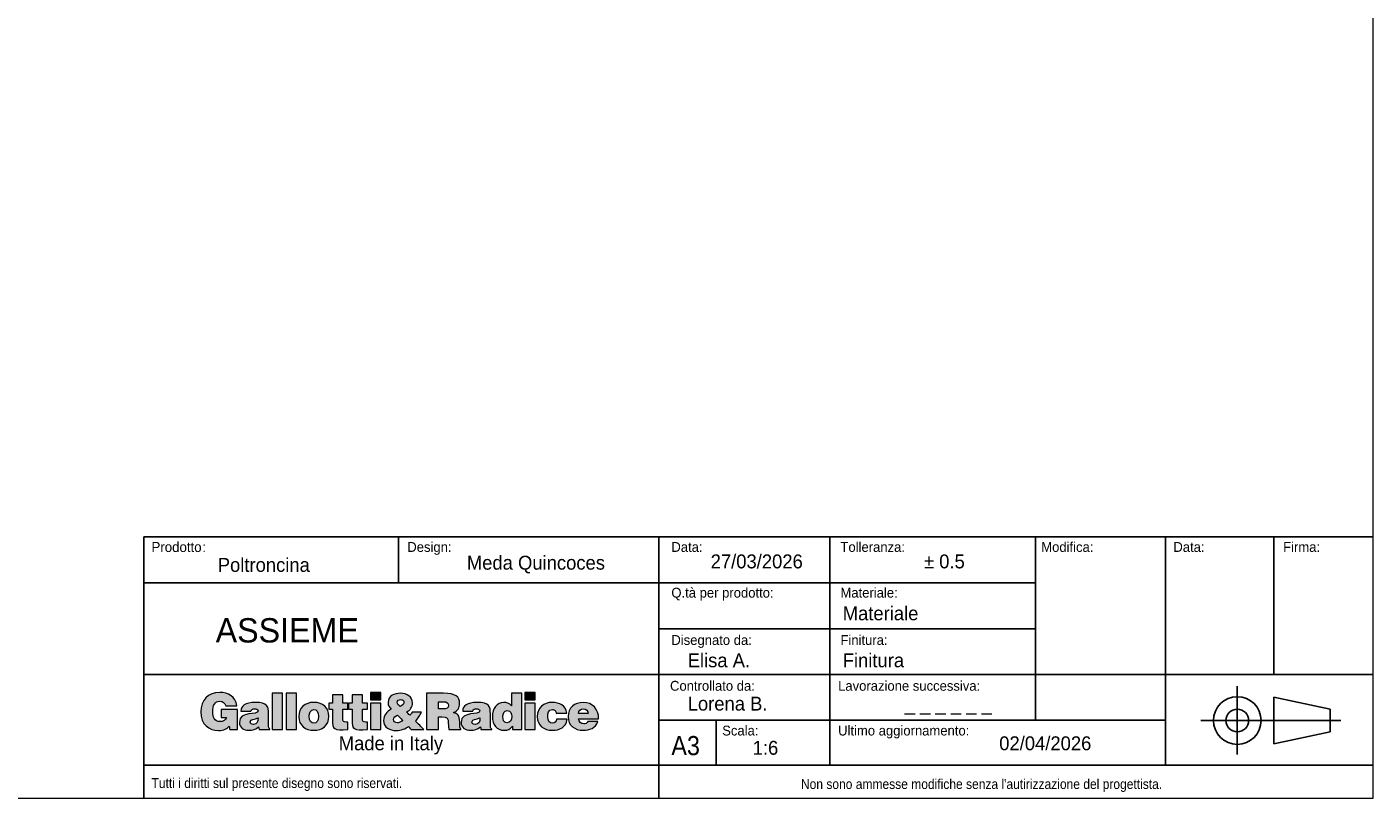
# Model space of a CAD drawing. Header units: millimetres. Extents: x 30 to 2490, y 30 to 1752.
# Tile 2 of 3: x 1260 to 2490, y 30 to 734. Entities that reach past the tile are written whole.
import ezdxf

# ---------------------------------------------------------------- set-up
doc = ezdxf.new("R2010")
doc.units = ezdxf.units.MM
doc.header["$LTSCALE"] = 6
doc.layers.add('ANNOTAZIONI', color=8, linetype='Continuous')
doc.styles.add('SLDTEXTSTYLE1', font='GOTHIC.TTF', dxfattribs={"width": 0.913})
doc.styles.add('SLDTEXTSTYLE2', font='arial.ttf', dxfattribs={"width": 0.948})
doc.styles.add('SLDTEXTSTYLE3', font='arial.ttf', dxfattribs={"width": 0.948})

# ---------------------------------------------------------------- blocks, each defined once
blk = doc.blocks.new('logo_punti di controllo')
at = {"layer": 'ANNOTAZIONI'}
h = blk.add_hatch(color=256, dxfattribs=at)
edge = h.paths.add_edge_path(flags=0)
edge.add_line((169.2, 18.4), (169.2, 64.1))
edge.add_line((169.2, 64.1), (132.1, 64.1))
edge.add_line((132.1, 64.1), (132.1, 46.2))
edge.add_line((132.1, 46.2), (144.1, 46.2))
edge.add_spline(control_points=[(144.1, 46.2), (142.7, 40.5), (135.7, 36.7), (130.2, 36.7), (116.5, 36.7), (112.8, 47.4), (112.8, 59.1), (112.8, 73.7), (117.9, 83.3), (128.6, 83.3), (135.6, 83.3), (140.5, 79.7), (142.5, 72.9)], knot_values=[31.661, 31.661, 31.661, 31.661, 32.661, 32.661, 32.661, 33.661, 33.661, 33.661, 34.661, 34.661, 34.661, 35.661, 35.661, 35.661, 35.661], weights=[1, 1, 1, 1, 1, 1, 1, 1, 1, 1, 1, 1, 1], degree=3, periodic=0)
edge.add_line((142.5, 72.9), (168.2, 72.9))
edge.add_spline(control_points=[(168.2, 72.9), (164.9, 93.2), (148.9, 103.6), (129, 103.6), (102.2, 103.6), (85.7, 85.4), (85.7, 59), (85.7, 30.1), (104.6, 16.4), (125.8, 16.4), (138.8, 16.4), (146.3, 21.3), (150.7, 26.5)], knot_values=[47.825, 47.825, 47.825, 47.825, 48.825, 48.825, 48.825, 49.825, 49.825, 49.825, 50.825, 50.825, 50.825, 51.825, 51.825, 51.825, 51.825], weights=[1, 1, 1, 1, 1, 1, 1, 1, 1, 1, 1, 1, 1], degree=3, periodic=0)
edge.add_line((150.7, 26.5), (151.8, 18.4))
edge.add_line((151.8, 18.4), (169.2, 18.4))
for points in [[(272.4, 18.6), (272.4, 101.4), (248.5, 101.4), (248.5, 18.6)], [(304.5, 18.6), (304.5, 101.4), (280.6, 101.4), (280.6, 18.6)], [(473.1, 103.6), (473.1, 86.6), (497, 86.6), (497, 103.6)], [(825.7, 103.6), (825.7, 86.6), (849.6, 86.6), (849.6, 103.6)], [(497, 18.6), (497, 78.9), (473.1, 78.9), (473.1, 18.6)], [(849.6, 18.6), (849.6, 78.9), (825.7, 78.9), (825.7, 18.6)]]:
    blk.add_hatch(color=256, dxfattribs=at).paths.add_polyline_path(points, flags=0)
h = blk.add_hatch(color=256, dxfattribs=at)
edge = h.paths.add_edge_path(flags=0)
edge.add_line((421.4, 18.6), (421.4, 35.7))
edge.add_spline(control_points=[(421.4, 35.7), (420.2, 35.7), (418.9, 35.7), (417.6, 35.7), (411, 35.7), (410.2, 37.7), (410.2, 43.2), (410.2, 50.5), (410.2, 57.8), (410.2, 65.1)], knot_values=[0, 0, 0, 0, 1.792, 1.792, 1.792, 2.792, 2.792, 2.792, 13.111, 13.111, 13.111, 13.111], weights=[1, 1, 1, 1, 1, 1, 1, 1, 1, 1], degree=3, periodic=0)
edge.add_line((410.2, 65.1), (421.7, 65.1))
edge.add_line((421.7, 65.1), (421.7, 78.9))
edge.add_line((421.7, 78.9), (410.2, 78.9))
edge.add_line((410.2, 78.9), (410.2, 97.6))
edge.add_line((410.2, 97.6), (386.6, 97.6))
edge.add_line((386.6, 97.6), (386.6, 78.9))
edge.add_line((386.6, 78.9), (377.8, 78.9))
edge.add_line((377.8, 78.9), (377.8, 65.1))
edge.add_line((377.8, 65.1), (386.3, 65.1))
edge.add_spline(control_points=[(386.3, 65.1), (386.3, 56.7), (386.3, 48.3), (386.3, 39.9), (386.3, 19.1), (390.1, 16.9), (421.4, 18.6)], knot_values=[74.044, 74.044, 74.044, 74.044, 85.937, 85.937, 85.937, 86.937, 86.937, 86.937, 86.937], weights=[1, 1, 1, 1, 1, 1, 1], degree=3, periodic=0)
h = blk.add_hatch(color=256, dxfattribs=at)
edge = h.paths.add_edge_path(flags=0)
edge.add_line((466.3, 18.6), (466.3, 35.7))
edge.add_spline(control_points=[(466.3, 35.7), (465.1, 35.7), (463.8, 35.7), (462.5, 35.7), (455.9, 35.7), (455.1, 37.7), (455.1, 43.2), (455.1, 50.5), (455.1, 57.8), (455.1, 65.1)], knot_values=[0, 0, 0, 0, 1.792, 1.792, 1.792, 2.792, 2.792, 2.792, 13.111, 13.111, 13.111, 13.111], weights=[1, 1, 1, 1, 1, 1, 1, 1, 1, 1], degree=3, periodic=0)
edge.add_line((455.1, 65.1), (466.6, 65.1))
edge.add_line((466.6, 65.1), (466.6, 78.9))
edge.add_line((466.6, 78.9), (455.1, 78.9))
edge.add_line((455.1, 78.9), (455.1, 97.6))
edge.add_line((455.1, 97.6), (431.5, 97.6))
edge.add_line((431.5, 97.6), (431.5, 78.9))
edge.add_line((431.5, 78.9), (422.7, 78.9))
edge.add_line((422.7, 78.9), (422.7, 65.1))
edge.add_line((422.7, 65.1), (431.2, 65.1))
edge.add_spline(control_points=[(431.2, 65.1), (431.2, 56.7), (431.2, 48.3), (431.2, 39.9), (431.2, 19.1), (435, 16.9), (466.3, 18.6)], knot_values=[74.041, 74.041, 74.041, 74.041, 85.934, 85.934, 85.934, 86.934, 86.934, 86.934, 86.934], weights=[1, 1, 1, 1, 1, 1, 1], degree=3, periodic=0)
h = blk.add_hatch(color=256, dxfattribs=at)
edge = h.paths.add_edge_path(flags=0)
edge.add_line((559.8, 25.6), (566.3, 18.6))
edge.add_line((566.3, 18.6), (595.1, 18.6))
edge.add_line((595.1, 18.6), (576.2, 38))
edge.add_spline(control_points=[(576.2, 38), (581.9, 44), (586.3, 50.9), (590.1, 58.2)], knot_values=[26.367462, 26.367462, 26.367462, 26.367462, 27.367462, 27.367462, 27.367462, 27.367462], weights=[1, 1, 1, 1], degree=3, periodic=0)
edge.add_line((590.1, 58.2), (568.3, 58.2))
edge.add_spline(control_points=[(568.3, 58.2), (566.9, 55.5), (565.2, 53.2), (562.9, 51.3)], knot_values=[37.686462, 37.686462, 37.686462, 37.686462, 38.686462, 38.686462, 38.686462, 38.686462], weights=[1, 1, 1, 1], degree=3, periodic=0)
edge.add_line((562.9, 51.3), (555.8, 58.6))
edge.add_spline(control_points=[(555.8, 58.6), (564.2, 63.2), (569.2, 69.7), (569.2, 79.5), (569.2, 92.9), (556.9, 101.4), (541.6, 101.4), (528.5, 101.4), (513.5, 96.2), (513.5, 80.7), (513.5, 74.3), (516.3, 69.7), (520.6, 65.2)], knot_values=[43.525807, 43.525807, 43.525807, 43.525807, 44.525807, 44.525807, 44.525807, 45.525807, 45.525807, 45.525807, 46.525807, 46.525807, 46.525807, 47.525807, 47.525807, 47.525807, 47.525807], weights=[1, 1, 1, 1, 1, 1, 1, 1, 1, 1, 1, 1, 1], degree=3, periodic=0)
edge.add_spline(control_points=[(520.6, 65.2), (510.1, 59.9), (503.2, 51.6), (503.2, 39.4), (503.2, 23.4), (517.3, 16.4), (532.4, 16.4), (543.2, 16.4), (554.3, 20.9), (559.8, 25.6)], knot_values=[47.525807, 47.525807, 47.525807, 47.525807, 48.525807, 48.525807, 48.525807, 49.525807, 49.525807, 49.525807, 50.525807, 50.525807, 50.525807, 50.525807], weights=[1, 1, 1, 1, 1, 1, 1, 1, 1, 1], degree=3, periodic=0)
edge = h.paths.add_edge_path(flags=0)
edge.add_line((535.2, 51.5), (545.9, 40.2))
edge.add_spline(control_points=[(545.9, 40.2), (547.4, 38.6), (546.8, 39), (543.5, 37)], knot_values=[0, 0, 0, 0, 1, 1, 1, 1], weights=[1, 1, 1, 1], degree=3, periodic=0)
edge.add_spline(control_points=[(543.5, 37), (541.2, 35.6), (536.9, 34), (534.3, 34), (529.6, 34), (526.2, 36.7), (526.2, 41.6), (526.2, 46.3), (530.7, 49.2), (535.2, 51.5)], knot_values=[1, 1, 1, 1, 2, 2, 2, 3, 3, 3, 4, 4, 4, 4], weights=[1, 1, 1, 1, 1, 1, 1, 1, 1, 1], degree=3, periodic=0)
edge = h.paths.add_edge_path(flags=0)
edge.add_spline(control_points=[(541.2, 71.2), (537.3, 73.8), (534.2, 76.7), (534.2, 80.8), (534.2, 85.4), (538.2, 87), (542.2, 87)], knot_values=[2, 2, 2, 2, 3, 3, 3, 4, 4, 4, 4], weights=[1, 1, 1, 1, 1, 1, 1], degree=3, periodic=0)
edge.add_spline(control_points=[(542.2, 87), (544.9, 87), (548.2, 85.9), (549.3, 83.3)], knot_values=[0, 0, 0, 0, 1, 1, 1, 1], weights=[1, 1, 1, 1], degree=3, periodic=0)
edge.add_spline(control_points=[(549.3, 83.3), (551.4, 76.6), (546.6, 73.7), (541.2, 71.2)], knot_values=[1, 1, 1, 1, 2, 2, 2, 2], weights=[1, 1, 1, 1], degree=3, periodic=0)
h = blk.add_hatch(color=256, dxfattribs=at)
edge = h.paths.add_edge_path(flags=0)
edge.add_line((628.3, 47.5), (636.5, 47.5))
edge.add_spline(control_points=[(636.5, 47.5), (649.2, 47.5), (651, 43.9), (651, 33.1), (651, 25.7), (651.7, 20.5), (652.4, 18.6)], knot_values=[0, 0, 0, 0, 1, 1, 1, 2, 2, 2, 2], weights=[1, 1, 1, 1, 1, 1, 1], degree=3, periodic=0)
edge.add_line((652.4, 18.6), (679.9, 18.6))
edge.add_line((679.9, 18.6), (679.9, 21.1))
edge.add_spline(control_points=[(679.9, 21.1), (676.7, 21.1), (677, 24.8), (677, 35.6), (677, 52.3), (671.7, 54.4), (663, 57.6)], knot_values=[16.174, 16.174, 16.174, 16.174, 17.174, 17.174, 17.174, 18.174, 18.174, 18.174, 18.174], weights=[1, 1, 1, 1, 1, 1, 1], degree=3, periodic=0)
edge.add_spline(control_points=[(663, 57.6), (672.6, 60.2), (676.9, 68.3), (676.9, 77.8), (676.9, 93.9), (667.8, 101.4), (640.2, 101.4), (627.2, 101.4), (614.2, 101.4), (601.1, 101.4)], knot_values=[18.174, 18.174, 18.174, 18.174, 19.174, 19.174, 19.174, 20.174, 20.174, 20.174, 38.639, 38.639, 38.639, 38.639], weights=[1, 1, 1, 1, 1, 1, 1, 1, 1, 1], degree=3, periodic=0)
edge.add_line((601.1, 101.4), (601.1, 18.6))
edge.add_line((601.1, 18.6), (628.3, 18.6))
edge.add_line((628.3, 18.6), (628.3, 47.5))
edge = h.paths.add_edge_path(flags=0)
edge.add_line((628.3, 65.6), (628.3, 82.1))
edge.add_spline(control_points=[(628.3, 82.1), (632.5, 82.1), (636.7, 82.1), (640.9, 82.1), (647.2, 82.1), (651.8, 79.3), (651.8, 73.4), (651.8, 67.7), (647.3, 65.6), (639, 65.6), (635.4, 65.6), (631.8, 65.6), (628.3, 65.6)], knot_values=[0, 0, 0, 0, 5.974, 5.974, 5.974, 6.974, 6.974, 6.974, 7.974, 7.974, 7.974, 13.024, 13.024, 13.024, 13.024], weights=[1, 1, 1, 1, 1, 1, 1, 1, 1, 1, 1, 1, 1], degree=3, periodic=0)
h = blk.add_hatch(color=256, dxfattribs=at)
edge = h.paths.add_edge_path(flags=0)
edge.add_line((797.6, 18.6), (819.1, 18.6))
edge.add_line((819.1, 18.6), (819.1, 101.4))
edge.add_line((819.1, 101.4), (795.2, 101.4))
edge.add_line((795.2, 101.4), (795.2, 72.8))
edge.add_spline(control_points=[(795.2, 72.8), (790.2, 78.7), (784.9, 80.6), (777.3, 80.6), (762.9, 80.6), (751.8, 67.6), (751.8, 47.6), (751.8, 30.6), (761, 16.9), (779.1, 16.9), (786.8, 16.9), (792, 19.3), (797.6, 26.7)], knot_values=[63.921, 63.921, 63.921, 63.921, 64.921, 64.921, 64.921, 65.921, 65.921, 65.921, 66.921, 66.921, 66.921, 67.921, 67.921, 67.921, 67.921], weights=[1, 1, 1, 1, 1, 1, 1, 1, 1, 1, 1, 1, 1], degree=3, periodic=0)
edge.add_line((797.6, 26.7), (797.6, 18.6))
edge = h.paths.add_edge_path(flags=0)
edge.add_spline(control_points=[(785.8, 62.1), (793.7, 62.1), (796, 54.8), (796, 48.2), (796, 41.1), (793.4, 34.1), (785.1, 34.1)], knot_values=[2, 2, 2, 2, 3, 3, 3, 4, 4, 4, 4], weights=[1, 1, 1, 1, 1, 1, 1], degree=3, periodic=0)
edge.add_spline(control_points=[(785.1, 34.1), (777.3, 34.1), (775.7, 41.5), (775.7, 47.8), (775.7, 54.5), (777.9, 62.1), (785.8, 62.1)], knot_values=[0, 0, 0, 0, 1, 1, 1, 2, 2, 2, 2], weights=[1, 1, 1, 1, 1, 1, 1], degree=3, periodic=0)
h = blk.add_hatch(color=256, dxfattribs=at)
edge = h.paths.add_edge_path(flags=0)
edge.add_line((219, 18.6), (243.7, 18.6))
edge.add_line((243.7, 18.6), (243.7, 19.8))
edge.add_spline(control_points=[(243.7, 19.8), (240.6, 22.3), (240.5, 24), (240.5, 27.5), (240.5, 36.9), (240.5, 46.2), (240.5, 55.6), (240.5, 70), (238.7, 80.6), (210.2, 80.6), (186.4, 80.6), (177.4, 73.1), (177.4, 60.3)], knot_values=[0.543, 0.543, 0.543, 0.543, 1.543, 1.543, 1.543, 14.848, 14.848, 14.848, 15.848, 15.848, 15.848, 16.848, 16.848, 16.848, 16.848], weights=[1, 1, 1, 1, 1, 1, 1, 1, 1, 1, 1, 1, 1], degree=3, periodic=0)
edge.add_line((177.4, 60.3), (200.3, 60.3))
edge.add_spline(control_points=[(200.3, 60.3), (200.9, 65.5), (205.4, 66.2), (208.7, 66.2), (211.3, 66.2), (216.5, 65.6), (216.5, 61.3), (216.5, 50), (173.7, 62.4), (173.7, 35.1), (173.7, 22.5), (183.8, 16.9), (195.2, 16.9), (204.1, 16.9), (211, 18.7), (217.8, 25.1)], knot_values=[27.71, 27.71, 27.71, 27.71, 28.71, 28.71, 28.71, 29.71, 29.71, 29.71, 30.71, 30.71, 30.71, 31.71, 31.71, 31.71, 32.71, 32.71, 32.71, 32.71], weights=[1, 1, 1, 1, 1, 1, 1, 1, 1, 1, 1, 1, 1, 1, 1, 1], degree=3, periodic=0)
edge.add_line((217.8, 25.1), (219, 18.6))
edge = h.paths.add_edge_path(flags=0)
edge.add_spline(control_points=[(216.5, 45.3), (217.1, 37), (214.4, 30.5), (206, 30.5)], knot_values=[2, 2, 2, 2, 3, 3, 3, 3], weights=[1, 1, 1, 1], degree=3, periodic=0)
edge.add_spline(control_points=[(206, 30.5), (201.3, 30.5), (198.4, 32.5), (198.4, 35.5), (198.4, 43.3), (208.7, 41.5), (216.5, 45.3)], knot_values=[0, 0, 0, 0, 1, 1, 1, 2, 2, 2, 2], weights=[1, 1, 1, 1, 1, 1, 1], degree=3, periodic=0)
h = blk.add_hatch(color=256, dxfattribs=at)
edge = h.paths.add_edge_path(flags=0)
edge.add_spline(control_points=[(378.1, 49.3), (378.1, 68), (365, 80.6), (343.8, 80.6), (323.4, 80.6), (309.6, 69), (309.6, 48)], knot_values=[2, 2, 2, 2, 3, 3, 3, 4, 4, 4, 4], weights=[1, 1, 1, 1, 1, 1, 1], degree=3, periodic=0)
edge.add_spline(control_points=[(309.6, 48), (309.6, 27.5), (324.6, 16.9), (343.9, 16.9), (363.2, 16.9), (378.1, 27.2), (378.1, 49.3)], knot_values=[0, 0, 0, 0, 1, 1, 1, 2, 2, 2, 2], weights=[1, 1, 1, 1, 1, 1, 1], degree=3, periodic=0)
edge = h.paths.add_edge_path(flags=0)
edge.add_spline(control_points=[(343.9, 33), (337.8, 33), (333.5, 37.9), (333.5, 49.3), (333.5, 56.1), (335.9, 64.5), (344.1, 64.5)], knot_values=[2, 2, 2, 2, 3, 3, 3, 4, 4, 4, 4], weights=[1, 1, 1, 1, 1, 1, 1], degree=3, periodic=0)
edge.add_spline(control_points=[(344.1, 64.5), (350.3, 64.8), (354.2, 58.2), (354.2, 49.3), (354.2, 37.9), (350.3, 33), (343.9, 33)], knot_values=[0, 0, 0, 0, 1, 1, 1, 2, 2, 2, 2], weights=[1, 1, 1, 1, 1, 1, 1], degree=3, periodic=0)
h = blk.add_hatch(color=256, dxfattribs=at)
edge = h.paths.add_edge_path(flags=0)
edge.add_line((725.6, 18.6), (750.3, 18.6))
edge.add_line((750.3, 18.6), (750.3, 19.8))
edge.add_spline(control_points=[(750.3, 19.8), (747.2, 22.3), (747.1, 24), (747.1, 27.5), (747.1, 36.9), (747.1, 46.2), (747.1, 55.6), (747.1, 70), (745.4, 80.6), (716.9, 80.6), (693.1, 80.6), (684, 73.1), (684, 60.3)], knot_values=[0.543, 0.543, 0.543, 0.543, 1.543, 1.543, 1.543, 14.848, 14.848, 14.848, 15.848, 15.848, 15.848, 16.848, 16.848, 16.848, 16.848], weights=[1, 1, 1, 1, 1, 1, 1, 1, 1, 1, 1, 1, 1], degree=3, periodic=0)
edge.add_line((684, 60.3), (707, 60.3))
edge.add_spline(control_points=[(707, 60.3), (707.5, 65.5), (712, 66.2), (715.4, 66.2), (717.9, 66.2), (723.2, 65.6), (723.2, 61.3), (723.2, 50), (680.3, 62.4), (680.3, 35.1), (680.3, 22.5), (690.4, 16.9), (701.8, 16.9), (710.8, 16.9), (717.7, 18.7), (724.4, 25.1)], knot_values=[27.709, 27.709, 27.709, 27.709, 28.709, 28.709, 28.709, 29.709, 29.709, 29.709, 30.709, 30.709, 30.709, 31.709, 31.709, 31.709, 32.709, 32.709, 32.709, 32.709], weights=[1, 1, 1, 1, 1, 1, 1, 1, 1, 1, 1, 1, 1, 1, 1, 1], degree=3, periodic=0)
edge.add_line((724.4, 25.1), (725.6, 18.6))
edge = h.paths.add_edge_path(flags=0)
edge.add_spline(control_points=[(723.2, 45.3), (723.7, 37), (721, 30.5), (712.6, 30.5)], knot_values=[2, 2, 2, 2, 3, 3, 3, 3], weights=[1, 1, 1, 1], degree=3, periodic=0)
edge.add_spline(control_points=[(712.6, 30.5), (707.9, 30.5), (705, 32.5), (705, 35.5), (705, 43.3), (715.4, 41.5), (723.2, 45.3)], knot_values=[0, 0, 0, 0, 1, 1, 1, 2, 2, 2, 2], weights=[1, 1, 1, 1, 1, 1, 1], degree=3, periodic=0)
h = blk.add_hatch(color=256, dxfattribs=at)
edge = h.paths.add_edge_path(flags=0)
edge.add_line((897.4, 55.9), (921.7, 55.9))
edge.add_spline(control_points=[(921.7, 55.9), (920, 73.7), (904.8, 80.6), (888.7, 80.6), (868.8, 80.6), (854.3, 68.7), (854.3, 48.2), (854.3, 27.8), (869.3, 16.9), (888.7, 16.9), (905.4, 16.9), (920.1, 23.7), (922.2, 42)], knot_values=[0, 0, 0, 0, 1, 1, 1, 2, 2, 2, 3, 3, 3, 4, 4, 4, 4], weights=[1, 1, 1, 1, 1, 1, 1, 1, 1, 1, 1, 1, 1], degree=3, periodic=0)
edge.add_line((922.2, 42), (898, 42))
edge.add_spline(control_points=[(898, 42), (897.3, 37.2), (894.9, 33), (888.7, 33), (881.7, 33), (878.2, 39), (878.2, 48), (878.2, 55.2), (879.7, 64.5), (888.7, 64.5), (891.3, 64.5), (893.4, 63.7), (894.9, 62.1)], knot_values=[15.404, 15.404, 15.404, 15.404, 16.404, 16.404, 16.404, 17.404, 17.404, 17.404, 18.404, 18.404, 18.404, 19.404, 19.404, 19.404, 19.404], weights=[1, 1, 1, 1, 1, 1, 1, 1, 1, 1, 1, 1, 1], degree=3, periodic=0)
edge.add_spline(control_points=[(894.9, 62.1), (896.4, 60.6), (897.3, 58.5), (897.4, 55.9)], knot_values=[19.404, 19.404, 19.404, 19.404, 20.404, 20.404, 20.404, 20.404], weights=[1, 1, 1, 1], degree=3, periodic=0)
h = blk.add_hatch(color=256, dxfattribs=at)
edge = h.paths.add_edge_path(flags=0)
edge.add_line((948.7, 43.3), (994.3, 43.3))
edge.add_spline(control_points=[(994.3, 43.3), (994.7, 65.2), (981.2, 80.6), (958.9, 80.6), (939.6, 80.6), (924.8, 67.9), (924.8, 48.2), (924.8, 27.9), (939.7, 16.9), (959, 16.9), (973.1, 16.9), (988.2, 21.8), (992.4, 36.8)], knot_values=[0, 0, 0, 0, 1, 1, 1, 2, 2, 2, 3, 3, 3, 4, 4, 4, 4], weights=[1, 1, 1, 1, 1, 1, 1, 1, 1, 1, 1, 1, 1], degree=3, periodic=0)
edge.add_line((992.4, 36.8), (969.5, 36.8))
edge.add_spline(control_points=[(969.5, 36.8), (967.8, 33.2), (964.3, 31.5), (960.5, 31.5), (954.2, 31.5), (948.7, 36.2), (948.7, 43.3)], knot_values=[14.806, 14.806, 14.806, 14.806, 15.806, 15.806, 15.806, 16.806, 16.806, 16.806, 16.806], weights=[1, 1, 1, 1, 1, 1, 1], degree=3, periodic=0)
edge = h.paths.add_edge_path(flags=0)
edge.add_line((970.4, 55.5), (948.7, 55.5))
edge.add_spline(control_points=[(948.7, 55.5), (948.7, 62), (952.7, 66), (959.8, 66), (965.5, 66), (970.4, 61), (970.4, 55.5)], knot_values=[0, 0, 0, 0, 1, 1, 1, 2, 2, 2, 2], weights=[1, 1, 1, 1, 1, 1, 1], degree=3, periodic=0)
at = {"color": 7, "linetype": 'Continuous', "lineweight": 18}
for points, knots in [([(168.2, 72.9), (164.9, 93.2), (148.9, 103.6), (129, 103.6), (102.2, 103.6), (85.7, 85.4), (85.7, 59), (85.7, 30.1), (104.6, 16.4), (125.8, 16.4), (138.8, 16.4), (146.3, 21.3), (150.7, 26.5)], [47.825, 47.825, 47.825, 47.825, 48.825, 48.825, 48.825, 49.825, 49.825, 49.825, 50.825, 50.825, 50.825, 51.825, 51.825, 51.825, 51.825]), ([(555.8, 58.6), (564.2, 63.2), (569.2, 69.7), (569.2, 79.5), (569.2, 92.9), (556.9, 101.4), (541.6, 101.4), (528.5, 101.4), (513.5, 96.2), (513.5, 80.7), (513.5, 74.3), (516.3, 69.7), (520.6, 65.2)], [43.525807, 43.525807, 43.525807, 43.525807, 44.525807, 44.525807, 44.525807, 45.525807, 45.525807, 45.525807, 46.525807, 46.525807, 46.525807, 47.525807, 47.525807, 47.525807, 47.525807]), ([(663, 57.6), (672.6, 60.2), (676.9, 68.3), (676.9, 77.8), (676.9, 93.9), (667.8, 101.4), (640.2, 101.4), (627.2, 101.4), (614.2, 101.4), (601.1, 101.4)], [18.174, 18.174, 18.174, 18.174, 19.174, 19.174, 19.174, 20.174, 20.174, 20.174, 38.639, 38.639, 38.639, 38.639]), ([(144.1, 46.2), (142.7, 40.5), (135.7, 36.7), (130.2, 36.7), (116.5, 36.7), (112.8, 47.4), (112.8, 59.1), (112.8, 73.7), (117.9, 83.3), (128.6, 83.3), (135.6, 83.3), (140.5, 79.7), (142.5, 72.9)], [31.661, 31.661, 31.661, 31.661, 32.661, 32.661, 32.661, 33.661, 33.661, 33.661, 34.661, 34.661, 34.661, 35.661, 35.661, 35.661, 35.661]), ([(200.3, 60.3), (200.9, 65.5), (205.4, 66.2), (208.7, 66.2), (211.3, 66.2), (216.5, 65.6), (216.5, 61.3), (216.5, 50), (173.7, 62.4), (173.7, 35.1), (173.7, 22.5), (183.8, 16.9), (195.2, 16.9), (204.1, 16.9), (211, 18.7), (217.8, 25.1)], [27.71, 27.71, 27.71, 27.71, 28.71, 28.71, 28.71, 29.71, 29.71, 29.71, 30.71, 30.71, 30.71, 31.71, 31.71, 31.71, 32.71, 32.71, 32.71, 32.71]), ([(243.7, 19.8), (240.6, 22.3), (240.5, 24), (240.5, 27.5), (240.5, 36.9), (240.5, 46.2), (240.5, 55.6), (240.5, 70), (238.7, 80.6), (210.2, 80.6), (186.4, 80.6), (177.4, 73.1), (177.4, 60.3)], [0.543, 0.543, 0.543, 0.543, 1.543, 1.543, 1.543, 14.848, 14.848, 14.848, 15.848, 15.848, 15.848, 16.848, 16.848, 16.848, 16.848]), ([(378.1, 49.3), (378.1, 68), (365, 80.6), (343.8, 80.6), (323.4, 80.6), (309.6, 69), (309.6, 48)], [2, 2, 2, 2, 3, 3, 3, 4, 4, 4, 4]), ([(343.9, 33), (337.8, 33), (333.5, 37.9), (333.5, 49.3), (333.5, 56.1), (335.9, 64.5), (344.1, 64.5)], [2, 2, 2, 2, 3, 3, 3, 4, 4, 4, 4]), ([(344.1, 64.5), (350.3, 64.8), (354.2, 58.2), (354.2, 49.3), (354.2, 37.9), (350.3, 33), (343.9, 33)], [0, 0, 0, 0, 1, 1, 1, 2, 2, 2, 2]), ([(386.3, 65.1), (386.3, 56.7), (386.3, 48.3), (386.3, 39.9), (386.3, 19.1), (390.1, 16.9), (421.4, 18.6)], [74.044, 74.044, 74.044, 74.044, 85.937, 85.937, 85.937, 86.937, 86.937, 86.937, 86.937]), ([(421.4, 35.7), (420.2, 35.7), (418.9, 35.7), (417.6, 35.7), (411, 35.7), (410.2, 37.7), (410.2, 43.2), (410.2, 50.5), (410.2, 57.8), (410.2, 65.1)], [0, 0, 0, 0, 1.792, 1.792, 1.792, 2.792, 2.792, 2.792, 13.111, 13.111, 13.111, 13.111]), ([(431.2, 65.1), (431.2, 56.7), (431.2, 48.3), (431.2, 39.9), (431.2, 19.1), (435, 16.9), (466.3, 18.6)], [74.041, 74.041, 74.041, 74.041, 85.934, 85.934, 85.934, 86.934, 86.934, 86.934, 86.934]), ([(466.3, 35.7), (465.1, 35.7), (463.8, 35.7), (462.5, 35.7), (455.9, 35.7), (455.1, 37.7), (455.1, 43.2), (455.1, 50.5), (455.1, 57.8), (455.1, 65.1)], [0, 0, 0, 0, 1.792, 1.792, 1.792, 2.792, 2.792, 2.792, 13.111, 13.111, 13.111, 13.111]), ([(520.6, 65.2), (510.1, 59.9), (503.2, 51.6), (503.2, 39.4), (503.2, 23.4), (517.3, 16.4), (532.4, 16.4), (543.2, 16.4), (554.3, 20.9), (559.8, 25.6)], [47.525807, 47.525807, 47.525807, 47.525807, 48.525807, 48.525807, 48.525807, 49.525807, 49.525807, 49.525807, 50.525807, 50.525807, 50.525807, 50.525807]), ([(541.2, 71.2), (537.3, 73.8), (534.2, 76.7), (534.2, 80.8), (534.2, 85.4), (538.2, 87), (542.2, 87)], [2, 2, 2, 2, 3, 3, 3, 4, 4, 4, 4]), ([(628.3, 82.1), (632.5, 82.1), (636.7, 82.1), (640.9, 82.1), (647.2, 82.1), (651.8, 79.3), (651.8, 73.4), (651.8, 67.7), (647.3, 65.6), (639, 65.6), (635.4, 65.6), (631.8, 65.6), (628.3, 65.6)], [0, 0, 0, 0, 5.974, 5.974, 5.974, 6.974, 6.974, 6.974, 7.974, 7.974, 7.974, 13.024, 13.024, 13.024, 13.024]), ([(707, 60.3), (707.5, 65.5), (712, 66.2), (715.4, 66.2), (717.9, 66.2), (723.2, 65.6), (723.2, 61.3), (723.2, 50), (680.3, 62.4), (680.3, 35.1), (680.3, 22.5), (690.4, 16.9), (701.8, 16.9), (710.8, 16.9), (717.7, 18.7), (724.4, 25.1)], [27.709, 27.709, 27.709, 27.709, 28.709, 28.709, 28.709, 29.709, 29.709, 29.709, 30.709, 30.709, 30.709, 31.709, 31.709, 31.709, 32.709, 32.709, 32.709, 32.709]), ([(750.3, 19.8), (747.2, 22.3), (747.1, 24), (747.1, 27.5), (747.1, 36.9), (747.1, 46.2), (747.1, 55.6), (747.1, 70), (745.4, 80.6), (716.9, 80.6), (693.1, 80.6), (684, 73.1), (684, 60.3)], [0.543, 0.543, 0.543, 0.543, 1.543, 1.543, 1.543, 14.848, 14.848, 14.848, 15.848, 15.848, 15.848, 16.848, 16.848, 16.848, 16.848]), ([(795.2, 72.8), (790.2, 78.7), (784.9, 80.6), (777.3, 80.6), (762.9, 80.6), (751.8, 67.6), (751.8, 47.6), (751.8, 30.6), (761, 16.9), (779.1, 16.9), (786.8, 16.9), (792, 19.3), (797.6, 26.7)], [63.921, 63.921, 63.921, 63.921, 64.921, 64.921, 64.921, 65.921, 65.921, 65.921, 66.921, 66.921, 66.921, 67.921, 67.921, 67.921, 67.921]), ([(785.1, 34.1), (777.3, 34.1), (775.7, 41.5), (775.7, 47.8), (775.7, 54.5), (777.9, 62.1), (785.8, 62.1)], [0, 0, 0, 0, 1, 1, 1, 2, 2, 2, 2]), ([(785.8, 62.1), (793.7, 62.1), (796, 54.8), (796, 48.2), (796, 41.1), (793.4, 34.1), (785.1, 34.1)], [2, 2, 2, 2, 3, 3, 3, 4, 4, 4, 4]), ([(921.7, 55.9), (920, 73.7), (904.8, 80.6), (888.7, 80.6), (868.8, 80.6), (854.3, 68.7), (854.3, 48.2), (854.3, 27.8), (869.3, 16.9), (888.7, 16.9), (905.4, 16.9), (920.1, 23.7), (922.2, 42)], [0, 0, 0, 0, 1, 1, 1, 2, 2, 2, 3, 3, 3, 4, 4, 4, 4]), ([(898, 42), (897.3, 37.2), (894.9, 33), (888.7, 33), (881.7, 33), (878.2, 39), (878.2, 48), (878.2, 55.2), (879.7, 64.5), (888.7, 64.5), (891.3, 64.5), (893.4, 63.7), (894.9, 62.1)], [15.404, 15.404, 15.404, 15.404, 16.404, 16.404, 16.404, 17.404, 17.404, 17.404, 18.404, 18.404, 18.404, 19.404, 19.404, 19.404, 19.404]), ([(994.3, 43.3), (994.7, 65.2), (981.2, 80.6), (958.9, 80.6), (939.6, 80.6), (924.8, 67.9), (924.8, 48.2), (924.8, 27.9), (939.7, 16.9), (959, 16.9), (973.1, 16.9), (988.2, 21.8), (992.4, 36.8)], [0, 0, 0, 0, 1, 1, 1, 2, 2, 2, 3, 3, 3, 4, 4, 4, 4]), ([(948.7, 55.5), (948.7, 62), (952.7, 66), (959.8, 66), (965.5, 66), (970.4, 61), (970.4, 55.5)], [0, 0, 0, 0, 1, 1, 1, 2, 2, 2, 2]), ([(206, 30.5), (201.3, 30.5), (198.4, 32.5), (198.4, 35.5), (198.4, 43.3), (208.7, 41.5), (216.5, 45.3)], [0, 0, 0, 0, 1, 1, 1, 2, 2, 2, 2]), ([(309.6, 48), (309.6, 27.5), (324.6, 16.9), (343.9, 16.9), (363.2, 16.9), (378.1, 27.2), (378.1, 49.3)], [0, 0, 0, 0, 1, 1, 1, 2, 2, 2, 2]), ([(543.5, 37), (541.2, 35.6), (536.9, 34), (534.3, 34), (529.6, 34), (526.2, 36.7), (526.2, 41.6), (526.2, 46.3), (530.7, 49.2), (535.2, 51.5)], [1, 1, 1, 1, 2, 2, 2, 3, 3, 3, 4, 4, 4, 4]), ([(636.5, 47.5), (649.2, 47.5), (651, 43.9), (651, 33.1), (651, 25.7), (651.7, 20.5), (652.4, 18.6)], [0, 0, 0, 0, 1, 1, 1, 2, 2, 2, 2]), ([(679.9, 21.1), (676.7, 21.1), (677, 24.8), (677, 35.6), (677, 52.3), (671.7, 54.4), (663, 57.6)], [16.174, 16.174, 16.174, 16.174, 17.174, 17.174, 17.174, 18.174, 18.174, 18.174, 18.174]), ([(712.6, 30.5), (707.9, 30.5), (705, 32.5), (705, 35.5), (705, 43.3), (715.4, 41.5), (723.2, 45.3)], [0, 0, 0, 0, 1, 1, 1, 2, 2, 2, 2]), ([(969.5, 36.8), (967.8, 33.2), (964.3, 31.5), (960.5, 31.5), (954.2, 31.5), (948.7, 36.2), (948.7, 43.3)], [14.806, 14.806, 14.806, 14.806, 15.806, 15.806, 15.806, 16.806, 16.806, 16.806, 16.806])]:
    blk.add_open_spline(points, degree=3, knots=knots, dxfattribs=at)
for points, degree in [([(248.5, 101.4), (248.5, 60), (248.5, 18.6)], 2), ([(272.4, 101.4), (260.4, 101.4), (248.5, 101.4)], 2), ([(272.4, 18.6), (272.4, 60), (272.4, 101.4)], 2), ([(280.6, 101.4), (280.6, 60), (280.6, 18.6)], 2), ([(304.5, 101.4), (292.6, 101.4), (280.6, 101.4)], 2), ([(304.5, 18.6), (304.5, 60), (304.5, 101.4)], 2), ([(386.6, 97.6), (386.6, 91.3), (386.6, 85.1), (386.6, 78.9)], 3), ([(410.2, 97.6), (402.3, 97.6), (394.5, 97.6), (386.6, 97.6)], 3), ([(410.2, 78.9), (410.2, 85.1), (410.2, 91.3), (410.2, 97.6)], 3), ([(431.5, 97.6), (431.5, 91.3), (431.5, 85.1), (431.5, 78.9)], 3), ([(455.1, 97.6), (447.2, 97.6), (439.4, 97.6), (431.5, 97.6)], 3), ([(455.1, 78.9), (455.1, 85.1), (455.1, 91.3), (455.1, 97.6)], 3), ([(473.1, 103.6), (473.1, 95.1), (473.1, 86.6)], 2), ([(497, 103.6), (485, 103.6), (473.1, 103.6)], 2), ([(497, 86.6), (497, 95.1), (497, 103.6)], 2), ([(601.1, 101.4), (601.1, 73.8), (601.1, 46.2), (601.1, 18.6)], 3), ([(795.2, 101.4), (795.2, 91.8), (795.2, 82.3), (795.2, 72.8)], 3), ([(819.1, 101.4), (811.2, 101.4), (803.2, 101.4), (795.2, 101.4)], 3), ([(819.1, 18.6), (819.1, 46.2), (819.1, 73.8), (819.1, 101.4)], 3), ([(825.7, 103.6), (825.7, 95.1), (825.7, 86.6)], 2), ([(849.6, 103.6), (837.6, 103.6), (825.7, 103.6)], 2), ([(849.6, 86.6), (849.6, 95.1), (849.6, 103.6)], 2), ([(132.1, 64.1), (132.1, 58.2), (132.1, 52.2), (132.1, 46.2)], 3), ([(169.2, 64.1), (156.9, 64.1), (144.5, 64.1), (132.1, 64.1)], 3), ([(142.5, 72.9), (151, 72.9), (159.6, 72.9), (168.2, 72.9)], 3), ([(169.2, 18.4), (169.2, 33.6), (169.2, 48.9), (169.2, 64.1)], 3), ([(377.8, 78.9), (377.8, 74.3), (377.8, 69.7), (377.8, 65.1)], 3), ([(386.6, 78.9), (383.7, 78.9), (380.7, 78.9), (377.8, 78.9)], 3), ([(377.8, 65.1), (380.6, 65.1), (383.4, 65.1), (386.3, 65.1)], 3), ([(421.7, 78.9), (417.8, 78.9), (414, 78.9), (410.2, 78.9)], 3), ([(410.2, 65.1), (414, 65.1), (417.8, 65.1), (421.7, 65.1)], 3), ([(421.7, 65.1), (421.7, 69.7), (421.7, 74.3), (421.7, 78.9)], 3), ([(422.7, 78.9), (422.7, 74.3), (422.7, 69.7), (422.7, 65.1)], 3), ([(431.5, 78.9), (428.6, 78.9), (425.6, 78.9), (422.7, 78.9)], 3), ([(422.7, 65.1), (425.5, 65.1), (428.3, 65.1), (431.2, 65.1)], 3), ([(466.6, 78.9), (462.7, 78.9), (458.9, 78.9), (455.1, 78.9)], 3), ([(455.1, 65.1), (458.9, 65.1), (462.7, 65.1), (466.6, 65.1)], 3), ([(466.6, 65.1), (466.6, 69.7), (466.6, 74.3), (466.6, 78.9)], 3), ([(473.1, 86.6), (485, 86.6), (497, 86.6)], 2), ([(473.1, 78.9), (473.1, 48.7), (473.1, 18.6)], 2), ([(497, 78.9), (485, 78.9), (473.1, 78.9)], 2), ([(497, 18.6), (497, 48.7), (497, 78.9)], 2), ([(549.3, 83.3), (551.4, 76.6), (546.6, 73.7), (541.2, 71.2)], 3), ([(542.2, 87), (544.9, 87), (548.2, 85.9), (549.3, 83.3)], 3), ([(628.3, 65.6), (628.3, 71.1), (628.3, 76.6), (628.3, 82.1)], 3), ([(825.7, 86.6), (837.6, 86.6), (849.6, 86.6)], 2), ([(825.7, 78.9), (825.7, 48.7), (825.7, 18.6)], 2), ([(849.6, 78.9), (837.6, 78.9), (825.7, 78.9)], 2), ([(849.6, 18.6), (849.6, 48.7), (849.6, 78.9)], 2), ([(894.9, 62.1), (896.4, 60.6), (897.3, 58.5), (897.4, 55.9)], 3), ([(132.1, 46.2), (136.1, 46.2), (140.1, 46.2), (144.1, 46.2)], 3), ([(177.4, 60.3), (185, 60.3), (192.7, 60.3), (200.3, 60.3)], 3), ([(216.5, 45.3), (217.1, 37), (214.4, 30.5), (206, 30.5)], 3), ([(421.4, 18.6), (421.4, 24.3), (421.4, 30), (421.4, 35.7)], 3), ([(466.3, 18.6), (466.3, 24.3), (466.3, 30), (466.3, 35.7)], 3), ([(535.2, 51.5), (538.8, 47.7), (542.3, 44), (545.9, 40.2)], 3), ([(545.9, 40.2), (547.4, 38.6), (546.8, 39), (543.5, 37)], 3), ([(562.9, 51.3), (560.5, 53.7), (558.1, 56.2), (555.8, 58.6)], 3), ([(568.3, 58.2), (566.9, 55.5), (565.2, 53.2), (562.9, 51.3)], 3), ([(590.1, 58.2), (582.9, 58.2), (575.6, 58.2), (568.3, 58.2)], 3), ([(576.2, 38), (581.9, 44), (586.3, 50.9), (590.1, 58.2)], 3), ([(595.1, 18.6), (588.8, 25.1), (582.5, 31.6), (576.2, 38)], 3), ([(628.3, 47.5), (631, 47.5), (633.8, 47.5), (636.5, 47.5)], 3), ([(628.3, 18.6), (628.3, 28.2), (628.3, 37.9), (628.3, 47.5)], 3), ([(684, 60.3), (691.6, 60.3), (699.3, 60.3), (707, 60.3)], 3), ([(723.2, 45.3), (723.7, 37), (721, 30.5), (712.6, 30.5)], 3), ([(897.4, 55.9), (905.5, 55.9), (913.6, 55.9), (921.7, 55.9)], 3), ([(922.2, 42), (914.1, 42), (906.1, 42), (898, 42)], 3), ([(970.4, 55.5), (963.2, 55.5), (955.9, 55.5), (948.7, 55.5)], 3), ([(948.7, 43.3), (963.9, 43.3), (979.1, 43.3), (994.3, 43.3)], 3), ([(992.4, 36.8), (984.7, 36.8), (977.1, 36.8), (969.5, 36.8)], 3), ([(150.7, 26.5), (151.1, 23.8), (151.4, 21.1), (151.8, 18.4)], 3), ([(151.8, 18.4), (157.6, 18.4), (163.4, 18.4), (169.2, 18.4)], 3), ([(217.8, 25.1), (218.2, 22.9), (218.6, 20.8), (219, 18.6)], 3), ([(219, 18.6), (227.2, 18.6), (235.4, 18.6), (243.7, 18.6)], 3), ([(243.7, 18.6), (243.7, 19), (243.7, 19.4), (243.7, 19.8)], 3), ([(248.5, 18.6), (260.4, 18.6), (272.4, 18.6)], 2), ([(280.6, 18.6), (292.6, 18.6), (304.5, 18.6)], 2), ([(473.1, 18.6), (485, 18.6), (497, 18.6)], 2), ([(559.8, 25.6), (562, 23.3), (564.2, 21), (566.3, 18.6)], 3), ([(566.3, 18.6), (575.9, 18.6), (585.5, 18.6), (595.1, 18.6)], 3), ([(601.1, 18.6), (610.2, 18.6), (619.2, 18.6), (628.3, 18.6)], 3), ([(652.4, 18.6), (661.6, 18.6), (670.7, 18.6), (679.9, 18.6)], 3), ([(679.9, 18.6), (679.9, 19.5), (679.9, 20.3), (679.9, 21.1)], 3), ([(724.4, 25.1), (724.8, 22.9), (725.2, 20.8), (725.6, 18.6)], 3), ([(725.6, 18.6), (733.8, 18.6), (742.1, 18.6), (750.3, 18.6)], 3), ([(750.3, 18.6), (750.3, 19), (750.3, 19.4), (750.3, 19.8)], 3), ([(797.6, 26.7), (797.6, 24), (797.6, 21.3), (797.6, 18.6)], 3), ([(797.6, 18.6), (804.8, 18.6), (812, 18.6), (819.1, 18.6)], 3), ([(825.7, 18.6), (837.6, 18.6), (849.6, 18.6)], 2)]:
    blk.add_open_spline(points, degree=degree, dxfattribs=at)
blk = doc.blocks.new('SW_NOTE_0')
at = {"layer": 'ANNOTAZIONI', "color": 0, "attachment_point": 1}
for s, insert, char_height, style in [('Prodotto', (0, 11.8), 9.14, 'SLDTEXTSTYLE2'), (':', (46.6, 11.6), 9, 'SLDTEXTSTYLE1')]:
    blk.add_mtext(s, dxfattribs=dict(at, insert=insert, char_height=char_height, style=style))

msp = doc.modelspace()

# ---------------------------------------------------------------- linework, layer by layer
at = {"color": 7, "linetype": 'Continuous', "lineweight": 18}
for p, q in [((2490, 30), (2490, 1752)), ((30, 30), (2490, 30))]:
    msp.add_line(p, q, dxfattribs=at)
at = {"layer": 'ANNOTAZIONI'}
for p, q in [((1366.81, 30), (1366.81, 268.51)), ((1366.81, 268.51), (2490, 268.51)), ((1599.51, 268.51), (1599.51, 226.6)), ((1837.34, 268.51), (1837.34, 30)), ((1993.53, 60), (1993.53, 268.51)), ((2181.42, 268.51), (2181.42, 101.01)), ((2300.34, 60), (2300.34, 268.51)), ((2399.34, 268.51), (2399.34, 142.78)), ((1366.81, 226.6), (2181.42, 226.6)), ((1837.34, 184.69), (2181.42, 184.69)), ((1837.34, 142.78), (1366.81, 142.78)), ((1837.34, 142.78), (2490, 142.78)), ((2365.96, 132.22), (2365.96, 69.8)), ((2399.34, 122.1), (2399.34, 79.57)), ((2450.9, 111.2), (2399.34, 122.1)), ((2450.9, 90.47), (2450.9, 111.2)), ((1837.34, 101.01), (2300.34, 101.01)), ((1889.69, 101.01), (1889.69, 60)), ((2460.6, 100.98), (2332.68, 100.98)), ((2399.34, 79.57), (2450.9, 90.47)), ((1366.8, 60), (2490, 60))]:
    msp.add_line(p, q, dxfattribs=at)
for radius in [21.77, 10.36]:
    msp.add_circle((2365.96, 100.84), radius, dxfattribs=at)

# ---------------------------------------------------------------- block references
msp.add_blockref('SW_NOTE_0', (1373.84, 252.1), dxfattribs=at)
at = {"layer": 'ANNOTAZIONI', "xscale": 0.4000000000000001, "yscale": 0.4000000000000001, "zscale": 0.4000000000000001}
msp.add_blockref('logo_punti di controllo', (1384.61, 85.13), dxfattribs=at)

# ---------------------------------------------------------------- texts
at = {"layer": 'ANNOTAZIONI', "attachment_point": 1}
for s, insert, char_height, style in [('Design:', (1607.57, 263.85), 9, 'SLDTEXTSTYLE2'), ('Data:', (1848.84, 263.85), 9, 'SLDTEXTSTYLE2'), ('Tolleranza:', (2003.34, 263.85), 9, 'SLDTEXTSTYLE2'), ('Modifica:', (2186.8, 263.85), 9, 'SLDTEXTSTYLE2'), ('Data:', (2307.52, 263.85), 9, 'SLDTEXTSTYLE2'), ('Firma:', (2407.81, 263.85), 9, 'SLDTEXTSTYLE2'), ('Poltroncina', (1434.37, 249.33), 12.7, 'SLDTEXTSTYLE2'), ('Meda Quincoces', (1661.99, 251.32), 12.7, 'SLDTEXTSTYLE2'), ('27/03/2026', (1884.75, 252.51), 12.7, 'SLDTEXTSTYLE2'), ('± 0.5', (2079.66, 252.51), 12.7, 'SLDTEXTSTYLE2'), ('Q.tà per prodotto:', (1848.84, 222.09), 9, 'SLDTEXTSTYLE2'), ('Materiale:', (2003.34, 222.09), 9, 'SLDTEXTSTYLE2'), ('Materiale', (2005.4, 205.08), 12.7, 'SLDTEXTSTYLE2'), ('ASSIEME', (1432.46, 194.32), 22.225, 'SLDTEXTSTYLE2'), ('Disegnato da:', (1848.84, 178.86), 9, 'SLDTEXTSTYLE2'), ('Finitura:', (2003.34, 178.86), 9, 'SLDTEXTSTYLE2'), ('Elisa A.', (1863.76, 162.16), 12.7, 'SLDTEXTSTYLE2'), ('Finitura', (2005.4, 162.16), 12.7, 'SLDTEXTSTYLE2'), ('Controllato da:', (1847.61, 137.03), 9, 'SLDTEXTSTYLE2'), ('Lavorazione successiva:', (2001.19, 137.03), 9, 'SLDTEXTSTYLE2'), ('Lorena B.', (1863.76, 122.62), 12.7, 'SLDTEXTSTYLE2'), ('_ _ _ _ _ _', (2062.07, 122.62), 12.7, 'SLDTEXTSTYLE2'), ('Made in Italy', (1544.91, 86.37), 12.7, 'SLDTEXTSTYLE3'), ('A3', (1848.84, 86.65), 17.462, 'SLDTEXTSTYLE1'), ('Scala:', (1895.29, 96.16), 9, 'SLDTEXTSTYLE2'), ('Ultimo aggiornamento:', (2001.19, 96.16), 9, 'SLDTEXTSTYLE2'), ('02/04/2026', (2148.41, 86.37), 12.7, 'SLDTEXTSTYLE2'), ('1:6', (1923.13, 82.26), 12.7, 'SLDTEXTSTYLE2'), ('Tutti i diritti sul presente disegno sono riservati.', (1373.84, 48.19), 9, 'SLDTEXTSTYLE1'), ("Non sono ammesse modifiche senza l'autirizzazione del progettista.", (1967.24, 47.3), 9, 'SLDTEXTSTYLE1')]:
    msp.add_mtext(s, dxfattribs=dict(at, insert=insert, char_height=char_height, style=style))

doc.saveas('drawing.dxf')
